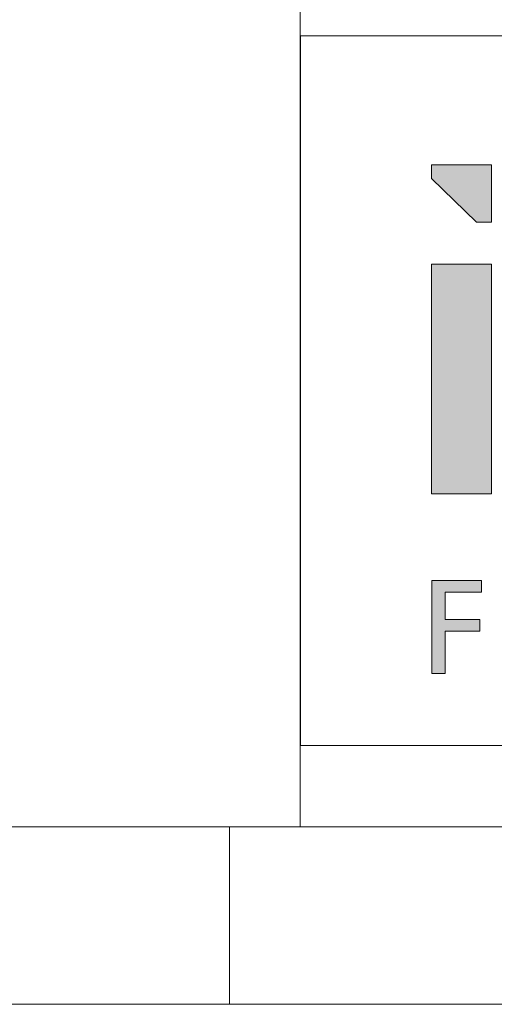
# Model space of a CAD drawing. Header units: millimetres. Extents: x 0 to 594, y -1 to 423.
# Tile 2 of 14: x 394 to 408, y -1 to 28. Entities that reach past the tile are written whole.
import ezdxf

# ---------------------------------------------------------------- set-up
doc = ezdxf.new("R2010")
doc.units = ezdxf.units.MM
doc.header["$LTSCALE"] = 0.25

# ---------------------------------------------------------------- blocks, each defined once
blk = doc.blocks.new('cajetin')
at = {"color": 7, "linetype": 'Continuous', "lineweight": 18}
for p, q in [((853.5, 7.5), (7.5, 7.5)), ((580.5, 7.5), (580.5, 0)), ((861, 0), (0, 0))]:
    blk.add_line(p, q, dxfattribs=at)
blk = doc.blocks.new('LOGO_sombreado')
at = {"linetype": 'Continuous'}
for points in [[(5.379, 14.745), (5.379, 16.368), (3.691, 16.368), (3.691, 15.977), (4.956, 14.745)], [(5.379, 13.567), (3.691, 13.567), (3.691, 7.09), (5.379, 7.09)], [(4.078, 4.32), (5.1, 4.32), (5.1, 4.651), (3.702, 4.651), (3.702, 2.023), (4.078, 2.023), (4.078, 3.22), (5.054, 3.22), (5.054, 3.551), (4.078, 3.551)], [(4.078, 4.32), (5.1, 4.32), (5.1, 4.651), (3.702, 4.651), (3.702, 2.023), (4.078, 2.023), (4.078, 3.22), (5.054, 3.22), (5.054, 3.551), (4.078, 3.551)]]:
    blk.add_hatch(color=7, dxfattribs=at).paths.add_polyline_path(points, flags=0)
at = {"color": 7, "linetype": 'Continuous', "lineweight": 18}
for p, q in [((0, 20), (0, 0)), ((0, 20), (72.5, 20)), ((3.691, 16.368), (3.691, 15.977)), ((5.379, 16.368), (3.691, 16.368)), ((5.379, 16.368), (5.379, 14.745)), ((3.691, 15.977), (4.956, 14.745)), ((4.956, 14.745), (5.379, 14.745)), ((3.691, 7.09), (3.691, 13.567)), ((3.691, 13.567), (5.379, 13.567)), ((5.379, 13.567), (5.379, 7.09)), ((5.379, 7.09), (3.691, 7.09)), ((3.702, 2.023), (3.702, 4.651)), ((3.702, 4.651), (5.1, 4.651)), ((3.702, 2.023), (3.702, 4.651)), ((5.1, 4.651), (5.1, 4.32)), ((4.078, 4.32), (4.078, 3.551)), ((5.1, 4.32), (4.078, 4.32)), ((4.078, 3.551), (5.054, 3.551)), ((5.054, 3.551), (5.054, 3.22)), ((5.054, 3.22), (4.078, 3.22)), ((4.078, 3.22), (4.078, 2.023)), ((4.078, 2.023), (3.702, 2.023)), ((0, 0), (72.5, 0))]:
    blk.add_line(p, q, dxfattribs=at)

msp = doc.modelspace()

# ---------------------------------------------------------------- linework, layer by layer
at = {"color": 7, "linetype": 'Continuous', "lineweight": 18}
for p, q in [((402.554, 50.742), (402.554, 4.174)), ((402.554, 4.174), (588.826, 4.174))]:
    msp.add_line(p, q, dxfattribs=at)

# ---------------------------------------------------------------- block references
at = {"xscale": 0.689895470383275, "yscale": 0.689895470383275, "zscale": 0.689895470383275}
msp.add_blockref('cajetin', (0, -1), dxfattribs=at)
at = {"color": 7, "linetype": 'Continuous', "xscale": 1.034843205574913, "yscale": 1.034843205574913, "zscale": 1.034843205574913}
msp.add_blockref('LOGO_sombreado', (402.564, 6.552), dxfattribs=at)

doc.saveas('drawing.dxf')
